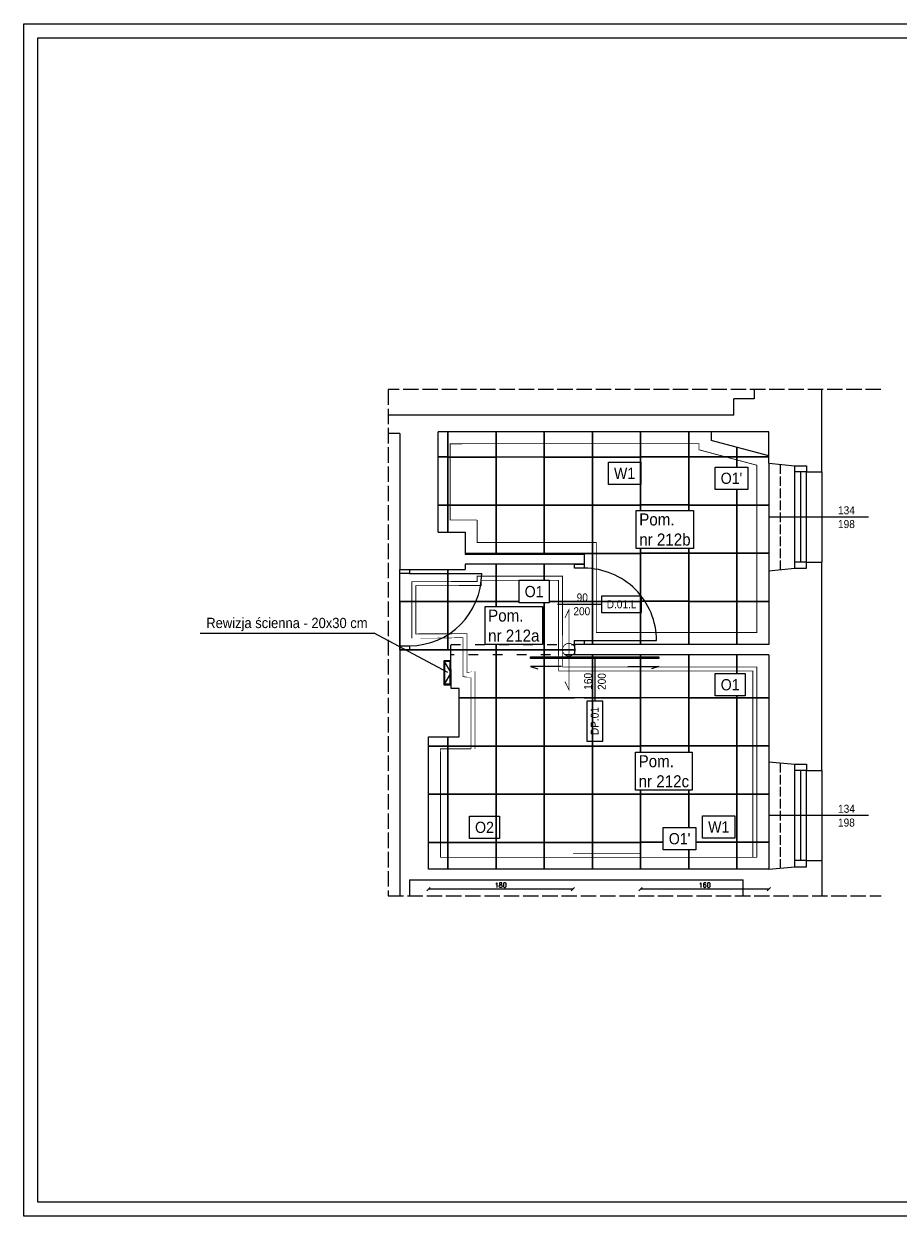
# Model space of a CAD drawing. Header units: centimetres. Extents: x 695802 to 711011, y 25963 to 44188.
# Tile 131 of 157: x 699553 to 700642, y 37777 to 39262. Entities that reach past the tile are written whole.
import ezdxf

# ---------------------------------------------------------------- set-up
doc = ezdxf.new("R2010")
doc.units = ezdxf.units.CM
doc.linetypes.add('ACAD_ISO02W100', pattern=[15, 12, -3])
doc.linetypes.add('ACAD_ISO03W100', pattern=[30, 12, -18])
doc.layers.get('0').update_dxf_attribs({"lineweight": 9})
doc.layers.get('Defpoints').update_dxf_attribs({"lineweight": 9})
doc.layers.add('Obrys powierzchni', color=50, linetype='Continuous', lineweight=9, plot=False)
for name, color, linetype, lineweight in [('Opis', 102, 'Continuous', 9), ('Przekroje', 253, 'Continuous', 20), ('Przekrojowa', 253, 'Continuous', 25), ('S3_drzwi_istniejące', 7, 'Continuous', 0), ('S3_okna', 70, 'Continuous', 9), ('S3_wymiary', 4, 'Continuous', 0), ('Widokowa', 140, 'Continuous', 9), ('Wymiary', 85, 'Continuous', 9)]:
    doc.layers.add(name, color=color, linetype=linetype, lineweight=lineweight)
for name, color, linetype, lineweight, true_color in [('S3_drzwi_nowe', 7, 'Continuous', 9, 0x00f900), ('S3_okładzina O1', 7, 'Continuous', 5, 0xe98615), ("S3_okładzina O1'", 7, 'Continuous', 5, 0xe98615), ('S3_okładzina O2', 7, 'Continuous', 5, 0x0cd81d), ('S3_opis pomieszczeń', 7, 'Continuous', 0, 0xb5b5b5), ('S3_urządzenia sanitarne_nowe', 7, 'Continuous', 5, 0xdb691d), ('S3_wumurowania', 7, 'Continuous', 18, 0x10f400), ('S3_wykładzian W1', 7, 'Continuous', 5, 0x7f7f7f)]:
    doc.layers.add(name, color=color, linetype=linetype, lineweight=lineweight, true_color=true_color)
doc.styles.add('ARIELCE', font='arial.ttf', dxfattribs={"width": 0.9})
doc.styles.get("Standard").update_dxf_attribs({"font": 'romans.shx'})
doc.linetypes.add('FENCELINE2', pattern='A,6.35,-2.54,[132,ltypeshp.shx,S=2.54,R=0,X=-2.54,Y=0],-2.54,25.4', length=36.83)
doc.linetypes.add('TRACKS', pattern='A,3.81,[130,ltypeshp.shx,S=6.35,R=0,X=0,Y=0],3.81', length=7.62)
doc.dimstyles.new('Copy of ADD-100', dxfattribs={"dimscale": 2, "dimtxt": 3, "dimasz": 2, "dimexe": 0.2, "dimexo": 0.1, "dimgap": 1, "dimtad": 1, "dimdec": 0, "dimdsep": 46, "dimtxsty": 'Standard', "dimblk": 'OBLIQUE', "dimblk1": 'ARCHTICK', "dimblk2": 'ARCHTICK', "dimcen": 0.1, "dimse1": 1, "dimse2": 1, "dimadec": 0, "dimazin": 0, "dimtfac": 1, "dimtdec": 0, "dimtofl": 0, "dimtmove": 0, "dimatfit": 3, "dimldrblk": 'OBLIQUE', "dimfxl": 0.2, "dimtolj": 1, "dimtzin": 0, "dimarcsym": 0})

# ---------------------------------------------------------------- blocks, each defined once
blk = doc.blocks.new('zw$7334')
at = {"layer": 'S3_okna', "ltscale": 1.6, "insert": (-30.90054251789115, 13.40358409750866), "char_height": 9.999999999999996, "width": 42.36287009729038, "attachment_point": 3, "rotation": 0.018993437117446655, "style": 'ARIELCE', "bg_fill": 2}
blk.add_mtext('{\\fArial|b0|i0|c238|p34;134}', dxfattribs=at)
at = {"layer": 'S3_okna', "ltscale": 1.6, "insert": (-30.94453276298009, -3.778033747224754), "char_height": 9.999999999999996, "width": 42.36287009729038, "attachment_point": 3, "rotation": 0.018993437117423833, "style": 'ARIELCE'}
blk.add_mtext('{\\fArial|b0|i0|c238|p34;198}', dxfattribs=at)
blk = doc.blocks.new('zw$B2BC')
at = {"layer": 'Przekroje', "ltscale": 1.6}
for points in [[(0, 0), (32.20829319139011, -3.114422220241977), (47.01134209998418, -3.114425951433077), (47.01134016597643, -10.88559773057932), (65.96659806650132, -10.88560247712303)], [(-3.37755773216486e-05, -133.9999999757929), (32.20826098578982, -130.8855939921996), (47.01130989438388, -130.8855977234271), (47.01131187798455, -123.1144259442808), (65.96656977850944, -123.1144307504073)]]:
    blk.add_lwpolyline(points, dxfattribs=at)
at = {"layer": 'S3_okna'}
for p, q in [((-2.980232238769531e-08, 0), (-4.435423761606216e-08, -133.9999999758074)), ((32.20826098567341, -130.8855939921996), (32.20829319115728, -3.114422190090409)), ((47.01134014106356, -10.88559770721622), (32.20829123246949, -10.88559397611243)), ((39.60978739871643, -123.1144240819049), (39.60981568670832, -10.88559584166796)), ((47.01131183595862, -123.1144259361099), (47.01134014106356, -10.88559770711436)), ((65.96659806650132, -10.88560248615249), (65.96656977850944, -123.1144307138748)), ((47.01131187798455, -123.1144259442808), (32.20826296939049, -123.1144222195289))]:
    blk.add_line(p, q, dxfattribs=at)
at = {"layer": 'S3_okna', "ltscale": 1.6}
blk.add_line((124.0226520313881, -67.00001561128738), (-3.713648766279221e-08, -66.99999998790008), dxfattribs=at)
at = {"layer": 'S3_okna'}
for points in [[(-2.980232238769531e-08, 0), (32.20829316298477, -3.114422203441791), (47.01134207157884, -3.114425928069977), (47.01134011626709, -10.88559771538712), (65.96659804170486, -10.88560248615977)], [(-3.37755773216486e-05, -133.9999999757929), (32.20826098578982, -130.8855939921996), (47.01130989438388, -130.8855977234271), (47.01131185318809, -123.1144259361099), (65.96656977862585, -123.1144307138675)]]:
    blk.add_lwpolyline(points, dxfattribs=at)
blk = doc.blocks.new('zw$9F2F')
at = {"layer": 'S3_urządzenia sanitarne_nowe', "ltscale": 1.6, "const_width": 1}
for points in [[(-5.052422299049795, 39.62797257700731), (0, 49.97583855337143), (0, 0)], [(-5.052422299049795, -39.62797257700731), (0, -49.97583855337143), (0, 0)]]:
    blk.add_lwpolyline(points, dxfattribs=at)
for points in [[(-8.152543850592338, -0.09139731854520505, -1.000401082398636), (7.841423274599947, -0.07281922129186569)], [(-8.149596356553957, 0.234785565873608, 1.000401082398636), (7.841423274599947, -0.07281922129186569)]]:
    blk.add_lwpolyline(points, format="xyb", dxfattribs=at)
blk = doc.blocks.new('_Oblique')
at = {"color": 0, "linetype": 'ByBlock', "lineweight": -2}
blk.add_line((-0.5, -0.5), (0.5, 0.5), dxfattribs=at)
blk = doc.blocks.new('*D318')
at = {"layer": 'Defpoints', "color": 0, "lineweight": -3, "ltscale": 1.6}
for p in [(700056.6253015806, 38224.30894578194), (700236.4897466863, 38224.30894578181), (700056.6253015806, 38184.65160940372)]:
    blk.add_point(p, dxfattribs=at)
at = {"layer": 'S3_wymiary', "color": 0, "lineweight": -2, "ltscale": 1.6}
blk.add_line((700236.4897466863, 38184.65160940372), (700056.6253015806, 38184.65160940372), dxfattribs=at)
at = {"layer": 'S3_wymiary', "color": 0, "lineweight": -2, "ltscale": 1.6, "xscale": 4, "yscale": 4, "zscale": 4, "rotation": 180}
blk.add_blockref('_Oblique', (700056.6253015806, 38184.65160940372), dxfattribs=at)
at = {"layer": 'S3_wymiary', "color": 0, "lineweight": -2, "ltscale": 1.6, "xscale": 4, "yscale": 4, "zscale": 4}
blk.add_blockref('_Oblique', (700236.4897466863, 38184.65160940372), dxfattribs=at)
at = {"layer": 'S3_wymiary', "color": 0, "ltscale": 1.6, "insert": (700146.5575241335, 38189.65160940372), "char_height": 6, "attachment_point": 5}
blk.add_mtext('\\A1;180', dxfattribs=at)
blk = doc.blocks.new('_ArchTick')
at = {"layer": 'Wymiary', "color": 0, "const_width": 0.15}
blk.add_lwpolyline([(-0.5, -0.5), (0.5, 0.5)], dxfattribs=at)
blk = doc.blocks.new('*D347')
at = {"layer": 'Defpoints', "color": 0, "lineweight": -3, "ltscale": 1.6}
for p in [(700320.6439132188, 38201.18100504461), (700480.6439132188, 38201.18100504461), (700320.6439132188, 38184.65160940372)]:
    blk.add_point(p, dxfattribs=at)
at = {"layer": 'S3_wymiary', "color": 0, "lineweight": -2, "ltscale": 1.6}
blk.add_line((700480.6439132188, 38184.65160940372), (700320.6439132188, 38184.65160940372), dxfattribs=at)
at = {"layer": 'S3_wymiary', "color": 0, "lineweight": -2, "ltscale": 1.6, "xscale": 4, "yscale": 4, "zscale": 4, "rotation": 180}
blk.add_blockref('_Oblique', (700320.6439132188, 38184.65160940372), dxfattribs=at)
at = {"layer": 'S3_wymiary', "color": 0, "lineweight": -2, "ltscale": 1.6, "xscale": 4, "yscale": 4, "zscale": 4}
blk.add_blockref('_Oblique', (700480.6439132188, 38184.65160940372), dxfattribs=at)
at = {"layer": 'S3_wymiary', "color": 0, "ltscale": 1.6, "insert": (700400.6439132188, 38189.65160940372), "char_height": 6, "attachment_point": 5}
blk.add_mtext('\\A1;160', dxfattribs=at)

msp = doc.modelspace()

# ---------------------------------------------------------------- linework, layer by layer
at = {"layer": 'Obrys powierzchni', "ltscale": 1.6}
for points in [[(699552.617227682, 39262.32448060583), (701652.617227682, 39262.32448060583), (701652.617227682, 37777.32448060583), (699552.617227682, 37777.32448060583)], [(699570.117227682, 39244.82448060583), (701635.117227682, 39244.82448060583), (701635.117227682, 37794.82448060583), (699570.117227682, 37794.82448060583)]]:
    msp.add_lwpolyline(points, close=True, dxfattribs=at)
at = {"layer": 'Przekrojowa', "ltscale": 1.6}
for p, q in [((700462.2469085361, 38806.96739338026), (700462.2469085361, 38795.40999368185)), ((700546.6105113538, 38704.2135104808), (700546.6105113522, 38806.96739338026)), ((700436.76908148, 38775.04913571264), (700436.8171237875, 38795.38483422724)), ((700462.2469085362, 38795.40999368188), (700436.8171237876, 38795.38483422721)), ((700020.7288029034, 38775.04913571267), (700006.3798925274, 38775.04913571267)), ((700141.3636079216, 38775.04913571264), (700020.7288029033, 38775.04913571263)), ((700436.76908148, 38775.0491357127), (700141.3636079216, 38775.04913571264)), ((700020.7363216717, 38752.05945039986), (700006.3798925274, 38752.05945039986)), ((700020.7363216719, 38752.05945039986), (700020.8722655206, 38582.76367288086)), ((700068.6843746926, 38629.31197023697), (700068.6419406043, 38754.31196306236)), ((700480.6439132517, 38754.31196373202), (700068.6439132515, 38754.31196373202)), ((700408.6439132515, 38754.31196368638), (700408.64754076, 38743.31196373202)), ((700480.6439132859, 38724.09911297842), (700480.6439132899, 38754.31196373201)), ((700480.6439132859, 38724.09911297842), (700408.64754076, 38743.31196373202)), ((700480.6439132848, 38715.09911297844), (700480.6439132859, 38724.09911297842)), ((700068.6843746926, 38629.31197023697), (700102.1985966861, 38629.31197023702)), ((700102.198596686, 38629.311970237), (700102.2124984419, 38601.33361375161)), ((700250.6439132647, 38601.33361373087), (700102.2124984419, 38601.33361375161)), ((700250.6439132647, 38601.33361373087), (700250.6439132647, 38589.33361373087)), ((700020.8722655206, 38582.76367288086), (700102.2217299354, 38582.7545208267)), ((700250.6439132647, 38589.33361373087), (700102.2184609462, 38589.33361375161)), ((700102.2184609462, 38589.33361375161), (700102.2217299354, 38582.75452082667)), ((700238.5676377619, 38587.86026420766), (700238.570122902, 38587.86026420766)), ((700480.6439132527, 38581.09911299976), (700480.6439132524, 38489.31196373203)), ((700546.6105113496, 38332.64029007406), (700546.6104830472, 38591.98468225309)), ((699772.3876552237, 38503.45892704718), (699988.8430004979, 38503.45892704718)), ((700080.7537949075, 38454.43415840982), (699988.8430004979, 38503.45892704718)), ((700020.7483541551, 38482.83707734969), (700020.939787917, 38176.39249061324)), ((700084.6439132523, 38482.75454991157), (700020.8722655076, 38482.76367288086)), ((700084.6759099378, 38434.30885370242), (700084.643913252, 38482.75454991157)), ((700480.643913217, 38489.31196373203), (700238.6439132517, 38489.31196373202)), ((700238.6439132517, 38489.31196373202), (700238.6439132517, 38476.31196373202)), ((700075.5406237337, 38469.15743911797), (700084.6628006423, 38454.15743911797)), ((700480.6439132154, 38476.31196373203), (700238.6439132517, 38476.31196373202)), ((700480.6439132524, 38476.31196373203), (700480.6439132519, 38343.30894249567)), ((700084.6628006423, 38454.15743911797), (700075.5406237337, 38439.15743911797)), ((700094.6439132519, 38434.30885370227), (700084.6759099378, 38434.30885370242)), ((700094.6989776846, 38374.30887855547), (700094.6439132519, 38434.30885370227)), ((700056.6388420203, 38209.30894578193), (700056.4898972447, 38374.30887855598)), ((700056.4898972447, 38374.30887855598), (700094.6989776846, 38374.30887855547)), ((700020.8717316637, 38362.31198889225), (700020.8738372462, 38362.31198889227)), ((700480.6439132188, 38209.30894578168), (700056.6388420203, 38209.30894578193)), ((700546.6105113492, 38220.19451503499), (700546.6105113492, 38176.39249061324)), ((700032.9225963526, 38196.05085849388), (700051.756717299, 38196.05085849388)), ((700032.9225963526, 38196.05085849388), (700032.9225963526, 38176.39249061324)), ((700051.756717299, 38196.05085849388), (700448.4376439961, 38196.05085849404)), ((700448.439155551, 38176.39249061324), (700448.4376439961, 38196.05085849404))]:
    msp.add_line(p, q, dxfattribs=at)
for points in [[(700084.6628006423, 38469.15743911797), (700075.5406237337, 38469.15743911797), (700075.5406237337, 38439.15743911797), (700084.6628006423, 38439.15743911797)], [(700083.6628006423, 38468.15743911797), (700076.5406237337, 38468.15743911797), (700076.5406237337, 38440.15743911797), (700083.6628006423, 38440.15743911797)]]:
    msp.add_lwpolyline(points, close=True, dxfattribs=at)
at = {"layer": 'S3_drzwi_istniejące', "ltscale": 1.6}
for p, q in [((700020.7959900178, 38581.3119733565), (700020.7984751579, 38581.3119733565)), ((700020.795994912, 38486.05990649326), (700020.7959949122, 38581.29747514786))]:
    msp.add_line(p, q, dxfattribs=at)
at = {"layer": 'S3_drzwi_istniejące'}
msp.add_line((700032.8722655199, 38577.76367287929), (700122.8722655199, 38577.76367286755), dxfattribs=at)
for points in [[(700020.8722655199, 38577.76367288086), (700020.8722655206, 38582.76367288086), (700032.8722655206, 38582.76367287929), (700032.8722655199, 38577.76367287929)], [(700020.8722655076, 38482.76367288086), (700020.8722655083, 38487.76367288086), (700032.8722655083, 38487.76367287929), (700032.8722655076, 38482.76367287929)]]:
    msp.add_lwpolyline(points, close=True, dxfattribs=at)
msp.add_arc((700032.8722655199, 38577.76367287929), 90, 269.9999999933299, 359.9999999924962, dxfattribs=at)
at = {"layer": 'S3_drzwi_nowe'}
for p, q in [((700272.143913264, 38539.31196372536), (700217.143913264, 38539.31196373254)), ((700250.643913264, 38494.31196372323), (700340.643913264, 38494.31196373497)), ((700263.731508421, 38473.89458743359), (700263.690415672, 38418.8946027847)), ((700305.099195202, 38462.03651054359), (700343.6947589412, 38462.03651054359)), ((700343.6947589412, 38462.03651054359), (700334.5488907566, 38458.92691536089))]:
    msp.add_line(p, q, dxfattribs=at)
for points in [[(700238.643913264, 38584.31196373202), (700238.6439132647, 38589.31196373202), (700250.6439132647, 38589.31196373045), (700250.643913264, 38584.31196373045)], [(700272.143913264, 38529.31196372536), (700322.143913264, 38529.31196372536), (700322.143913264, 38549.31196372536), (700272.143913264, 38549.31196372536)], [(700238.6439132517, 38489.31196373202), (700238.6439132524, 38494.31196373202), (700250.6439132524, 38494.31196373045), (700250.6439132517, 38489.31196373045)], [(700273.690415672, 38368.8946027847), (700273.690415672, 38418.8946027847), (700253.690415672, 38418.8946027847), (700253.690415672, 38368.8946027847)]]:
    msp.add_lwpolyline(points, close=True, dxfattribs=at)
at = {"layer": 'S3_okna', "linetype": 'ACAD_ISO02W100'}
for p, q in [((700494.6439133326, 38713.74536502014), (700494.643913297, 38582.45285709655)), ((700494.6439132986, 38341.95519454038), (700494.6439132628, 38210.66268661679))]:
    msp.add_line(p, q, dxfattribs=at)
at = {"layer": 'S3_okładzina O1', "ltscale": 0.7, "const_width": 1}
msp.add_lwpolyline([(700236.4897466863, 38229.30894578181), (700320.8401221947, 38229.30894578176)], dxfattribs=at)
at = {"layer": 'S3_okładzina O1', "linetype": 'FENCELINE2', "ltscale": 0.7, "const_width": 1}
msp.add_lwpolyline([(700236.4897466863, 38224.30894578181), (700320.8401221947, 38224.30894578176)], dxfattribs=at)
at = {"layer": "S3_okładzina O1'", "linetype": 'FENCELINE2', "ltscale": 0.7, "const_width": 1}
msp.add_lwpolyline([(700320.8401221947, 38224.30894578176), (700465.6438813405, 38224.30894578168)], dxfattribs=at)
at = {"layer": 'S3_okładzina O2', "linetype": 'TRACKS', "ltscale": 0.5, "const_width": 1}
msp.add_lwpolyline([(700109.669609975, 38359.30887855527), (700071.5034437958, 38359.30887855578), (700071.6253076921, 38224.30894578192), (700236.4897466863, 38224.30894578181)], dxfattribs=at)
at = {"layer": 'S3_wykładzian W1', "ltscale": 1.6}
for points in [[(700068.6843746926, 38722.85014570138), (700080.7896437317, 38722.85775233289), (700080.7788175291, 38754.31926323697)], [(700080.7609699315, 38754.3192573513), (700080.7718316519, 38722.75452956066), (700140.7718280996, 38722.77517612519), (700140.7609666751, 38754.33904376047)], [(700140.7788071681, 38754.33904964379), (700140.789647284, 38722.83710576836), (700200.7896437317, 38722.85775233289), (700200.7788039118, 38754.35883605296)], [(700200.7609563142, 38754.35883016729), (700200.7718316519, 38722.75452956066), (700260.7718280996, 38722.77517612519), (700260.7609530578, 38754.37861657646)], [(700260.7609495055, 38754.37861657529), (700260.7718316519, 38722.75452956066), (700320.7718280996, 38722.77517612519), (700320.7609462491, 38754.39840298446)], [(700320.7609462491, 38754.39840298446), (700320.77172154, 38723.08484399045), (700380.7717179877, 38723.10549055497), (700380.7609429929, 38754.41818939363)], [(700380.7430918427, 38754.41818350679), (700380.7539094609, 38722.9816194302), (700440.7539059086, 38723.00226599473), (700440.7498650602, 38734.74518260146)], [(700440.7498615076, 38734.74518354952), (700440.7539094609, 38722.9816194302), (700480.6439132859, 38722.99534595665)], [(700068.6843746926, 38662.85014214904), (700080.8515834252, 38662.85777009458), (700080.8309368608, 38722.85776654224), (700068.6843746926, 38722.85014570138)], [(700480.6439132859, 38722.99534595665), (700440.7952025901, 38722.98163363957), (700440.8158491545, 38662.98163719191), (700480.6439132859, 38662.99534240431)], [(700080.8631268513, 38629.31197023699), (700080.8515834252, 38662.85777009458), (700068.6843746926, 38662.85014214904)], [(700102.2117887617, 38602.76190014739), (700140.8544143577, 38602.77519743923), (700140.8337677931, 38662.77519388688), (700080.8337713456, 38662.75454732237), (700080.8452792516, 38629.31197023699)], [(700480.6439132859, 38662.99534240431), (700440.8158491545, 38662.98163719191), (700440.8364957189, 38602.98164074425), (700480.6439132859, 38602.99533885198)], [(700140.8136172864, 38601.33361374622), (700140.8131212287, 38602.77518322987), (700102.2117887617, 38602.76190014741)], [(700200.8314613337, 38601.33361373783), (700200.8309368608, 38602.85775943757), (700140.8309404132, 38602.83711287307), (700140.8314577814, 38601.33361374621)], [(700200.8177430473, 38589.33361373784), (700200.8337713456, 38542.7545402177), (700260.8337677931, 38542.77518678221), (700260.8131212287, 38602.77518322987), (700200.8131247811, 38602.75453666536), (700200.8136137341, 38601.33361373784)], [(700480.6439132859, 38602.99533885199), (700440.7952025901, 38602.98162653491), (700440.8158491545, 38542.98163008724), (700480.6439132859, 38542.99533529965)], [(700020.8515869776, 38542.8371164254), (700080.8515834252, 38542.85776298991), (700080.8378411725, 38582.79346829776)], [(700080.819993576, 38582.79345942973), (700080.8337713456, 38542.7545402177), (700140.8337677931, 38542.77518678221), (700140.8177465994, 38589.33361374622)], [(700140.8355870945, 38589.33361374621), (700140.8515869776, 38542.8371164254), (700200.8515834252, 38542.85776298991), (700200.8355906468, 38589.33361373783)], [(700260.8521649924, 38489.31196373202), (700260.8337677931, 38542.77518678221), (700200.8337713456, 38542.7545402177), (700200.85441791, 38482.75454377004), (700238.6439132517, 38482.76754749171)], [(700320.8521649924, 38489.31196373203), (700320.8337677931, 38542.77518678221), (700260.8337713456, 38542.7545402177), (700260.85216144, 38489.31196373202)], [(700380.8521685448, 38489.31196373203), (700380.8336576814, 38543.10550121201), (700320.8336612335, 38543.08485464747), (700320.8521649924, 38489.31196373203)], [(700440.834320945, 38489.31196373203), (700440.8158456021, 38543.00227665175), (700380.8158491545, 38542.98163008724), (700380.8343173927, 38489.31196373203)], [(700480.6439132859, 38542.99533529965), (700440.8158491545, 38542.98163008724), (700440.8343173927, 38489.31196373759)], [(700080.7483859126, 38482.75511148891), (700080.7483506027, 38482.8577239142), (700020.7483541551, 38482.83707734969), (700020.7483967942, 38482.71316599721)], [(700094.6696099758, 38422.75929415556), (700140.7511815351, 38422.77515125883), (700140.7305349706, 38482.7751477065), (700080.730538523, 38482.75450114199), (700080.730538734, 38482.75388824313)], [(700238.6439132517, 38482.76754749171), (700200.730538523, 38482.75450114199), (700200.7511850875, 38422.75450469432), (700238.6530934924, 38422.76754709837)], [(700250.6530934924, 38422.77167641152), (700260.7511815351, 38422.77515125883), (700260.7327590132, 38476.31196373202)], [(700260.7327554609, 38476.31196373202), (700260.7511850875, 38422.75450469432), (700320.7511815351, 38422.77515125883), (700320.7327590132, 38476.31196373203)], [(700320.7327590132, 38476.31196373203), (700320.7510749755, 38423.08481912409), (700380.7510714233, 38423.10546568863), (700380.7327625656, 38476.31196373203)], [(700380.7149114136, 38476.31196373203), (700380.7332628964, 38422.98159456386), (700440.733259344, 38423.00224112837), (700440.7149149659, 38476.31196373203)], [(700440.7149114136, 38476.31196373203), (700440.7332628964, 38422.98159456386), (700480.6439064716, 38422.99532819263)], [(700080.7472091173, 38374.30887855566), (700080.7511850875, 38362.75450114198), (700140.7511815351, 38362.77514770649), (700140.7305349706, 38422.77514415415), (700094.6696099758, 38422.75929415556)], [(700480.6439064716, 38422.99532819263), (700440.712616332, 38422.98158745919), (700440.7332628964, 38362.98159101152), (700480.6438988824, 38362.99532463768)], [(700056.5002416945, 38362.8493728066), (700080.7689971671, 38362.85772391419), (700080.7650567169, 38374.30887855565)], [(700056.5544034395, 38302.84938789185), (700080.7896437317, 38302.85772746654), (700080.7689971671, 38362.85772391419), (700056.5002416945, 38362.8493728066)], [(700480.6438988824, 38362.99532463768), (700440.7332628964, 38362.98159101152), (700440.7539094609, 38302.98159456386), (700480.6438912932, 38302.99532108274)], [(700056.6085651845, 38242.84940297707), (700080.8515834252, 38242.85774522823), (700080.8309368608, 38302.8577416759), (700056.5544034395, 38302.84938789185)], [(700480.6438912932, 38302.99532108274), (700440.7952025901, 38302.98160877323), (700440.8158491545, 38242.98161232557), (700480.6438837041, 38242.99531752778)], [(700080.8631278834, 38209.30894578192), (700080.8515834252, 38242.85774522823), (700056.6085651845, 38242.84940297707)], [(700140.8452838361, 38209.30894578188), (700140.8337677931, 38242.77516902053), (700080.8337713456, 38242.75452245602), (700080.8452802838, 38209.30894578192)], [(700200.8631278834, 38209.30894578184), (700200.8515834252, 38242.85774522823), (700140.8515869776, 38242.83709866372), (700140.8631243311, 38209.30894578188)], [(700260.8452838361, 38209.30894578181), (700260.8337677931, 38242.77516902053), (700200.8337713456, 38242.75452245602), (700200.8452802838, 38209.30894578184)], [(700320.8452838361, 38209.30894578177), (700320.8337677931, 38242.77516902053), (700260.8337713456, 38242.75452245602), (700260.8452802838, 38209.30894578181)], [(700380.8452873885, 38209.30894578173), (700380.8336576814, 38243.10548345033), (700320.8336612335, 38243.0848368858), (700320.8452838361, 38209.30894578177)], [(700440.8274397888, 38209.3089457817), (700440.8158456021, 38243.00225889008), (700380.8158491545, 38242.98161232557), (700380.8274362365, 38209.30894578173)], [(700480.6438837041, 38242.99531752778), (700440.8158491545, 38242.98161232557), (700440.8274362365, 38209.3089457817)]]:
    msp.add_lwpolyline(points, dxfattribs=at)
for points in [[(700080.8337713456, 38662.75454732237), (700140.8337677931, 38662.77519388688), (700140.8131212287, 38722.77519033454), (700080.8131247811, 38722.75454377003)], [(700140.8515869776, 38662.83712353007), (700200.8515834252, 38662.85777009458), (700200.8309368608, 38722.85776654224), (700140.8309404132, 38722.83711997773)], [(700200.8337713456, 38662.75454732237), (700260.8337677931, 38662.77519388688), (700260.8131212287, 38722.77519033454), (700200.8131247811, 38722.75454377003)], [(700260.8337713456, 38662.75454732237), (700320.8337677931, 38662.77519388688), (700320.8131212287, 38722.77519033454), (700260.8131247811, 38722.75454377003)], [(700320.8336612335, 38663.08486175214), (700380.8336576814, 38663.10550831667), (700380.8130111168, 38723.10550476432), (700320.8130146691, 38723.08485819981)], [(700380.8158491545, 38662.98163719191), (700440.8158456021, 38663.00228375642), (700440.7951990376, 38723.00228020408), (700380.7952025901, 38722.98163363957)], [(700140.872233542, 38602.83712708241), (700200.8722299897, 38602.85777364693), (700200.8515834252, 38662.85777009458), (700140.8515869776, 38662.83712353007)], [(700200.85441791, 38602.75455087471), (700260.8544143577, 38602.77519743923), (700260.8337677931, 38662.77519388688), (700200.8337713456, 38662.75454732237)], [(700260.85441791, 38602.75455087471), (700320.8544143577, 38602.77519743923), (700320.8337677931, 38662.77519388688), (700260.8337713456, 38662.75454732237)], [(700320.8543077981, 38603.0848653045), (700380.8543042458, 38603.10551186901), (700380.8336576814, 38663.10550831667), (700320.8336612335, 38663.08486175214)], [(700380.8364957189, 38602.98164074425), (700440.8364921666, 38603.00228730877), (700440.8158456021, 38663.00228375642), (700380.8158491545, 38662.98163719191)], [(700260.8337713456, 38542.7545402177), (700320.8337677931, 38542.77518678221), (700320.8131212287, 38602.77518322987), (700260.8131247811, 38602.75453666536)], [(700320.8336612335, 38543.08485464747), (700380.8336576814, 38543.10550121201), (700380.8130111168, 38603.10549765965), (700320.8130146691, 38603.08485109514)], [(700380.8158491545, 38542.98163008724), (700440.8158456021, 38543.00227665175), (700440.7951990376, 38603.00227309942), (700380.7952025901, 38602.98162653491)], [(700020.872233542, 38482.83711997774), (700080.8722299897, 38482.85776654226), (700080.8515834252, 38542.85776298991), (700020.8515869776, 38542.8371164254)], [(700080.85441791, 38482.75454377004), (700140.8544143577, 38482.77519033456), (700140.8337677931, 38542.77518678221), (700080.8337713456, 38542.7545402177)], [(700140.872233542, 38482.83711997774), (700200.8722299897, 38482.85776654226), (700200.8515834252, 38542.85776298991), (700140.8515869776, 38542.8371164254)], [(700140.7690007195, 38422.83708090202), (700200.7689971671, 38422.85772746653), (700200.7483506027, 38482.8577239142), (700140.7483541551, 38482.83707734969)], [(700140.7690007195, 38362.83707734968), (700200.7689971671, 38362.85772391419), (700200.7483506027, 38422.85772036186), (700140.7483541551, 38422.83707379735)], [(700200.7511850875, 38362.75450114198), (700260.7511815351, 38362.77514770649), (700260.7305349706, 38422.77514415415), (700200.730538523, 38422.75449758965)], [(700260.7511850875, 38362.75450114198), (700320.7511815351, 38362.77514770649), (700320.7305349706, 38422.77514415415), (700260.730538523, 38422.75449758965)], [(700320.7510749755, 38363.08481557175), (700380.7510714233, 38363.10546213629), (700380.7304248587, 38423.10545858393), (700320.730428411, 38423.08481201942)], [(700380.7332628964, 38362.98159101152), (700440.733259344, 38363.00223757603), (700440.7126127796, 38423.0022340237), (700380.712616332, 38422.98158745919)], [(700080.7718316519, 38302.75450469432), (700140.7718280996, 38302.77515125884), (700140.7511815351, 38362.77514770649), (700080.7511850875, 38362.75450114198)], [(700140.789647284, 38302.83708090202), (700200.7896437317, 38302.85772746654), (700200.7689971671, 38362.85772391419), (700140.7690007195, 38362.83707734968)], [(700200.7718316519, 38302.75450469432), (700260.7718280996, 38302.77515125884), (700260.7511815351, 38362.77514770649), (700200.7511850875, 38362.75450114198)], [(700260.7718316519, 38302.75450469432), (700320.7718280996, 38302.77515125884), (700320.7511815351, 38362.77514770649), (700260.7511850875, 38362.75450114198)], [(700320.77172154, 38303.08481912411), (700380.7717179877, 38303.10546568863), (700380.7510714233, 38363.10546213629), (700320.7510749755, 38363.08481557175)], [(700380.7539094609, 38302.98159456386), (700440.7539059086, 38303.00224112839), (700440.733259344, 38363.00223757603), (700380.7332628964, 38362.98159101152)], [(700080.8337713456, 38242.75452245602), (700140.8337677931, 38242.77516902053), (700140.8131212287, 38302.7751654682), (700080.8131247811, 38302.75451890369)], [(700140.8515869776, 38242.83709866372), (700200.8515834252, 38242.85774522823), (700200.8309368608, 38302.8577416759), (700140.8309404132, 38302.83709511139)], [(700200.8337713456, 38242.75452245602), (700260.8337677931, 38242.77516902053), (700260.8131212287, 38302.7751654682), (700200.8131247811, 38302.75451890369)], [(700260.8337713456, 38242.75452245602), (700320.8337677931, 38242.77516902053), (700320.8131212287, 38302.7751654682), (700260.8131247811, 38302.75451890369)], [(700320.8336612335, 38243.0848368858), (700380.8336576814, 38243.10548345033), (700380.8130111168, 38303.10547989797), (700320.8130146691, 38303.08483333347)], [(700380.8158491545, 38242.98161232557), (700440.8158456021, 38243.00225889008), (700440.7951990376, 38303.00225533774), (700380.7952025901, 38302.98160877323)]]:
    msp.add_lwpolyline(points, close=True, dxfattribs=at)

# ---------------------------------------------------------------- block references
at = {"layer": 'S3_wymiary', "ltscale": 1.6}
msp.add_blockref('zw$9F2F', (700231.6578864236, 38482.76754749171), dxfattribs=at)

# ---------------------------------------------------------------- texts
at = {"layer": 'Opis', "insert": (699779.8812590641, 38522.60269112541), "char_height": 14, "width": 724.062969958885, "attachment_point": 1, "rotation": 359.9810065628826, "style": 'ARIELCE'}
msp.add_mtext('\\pxsm1,ql;{\\fArial|b0|i0|c238|p34;\\H0.916668x;Rewizja ścienna - 20x30 cm}', dxfattribs=at)
at = {"layer": 'S3_drzwi_nowe', "char_height": 10, "style": 'ARIELCE'}
for s, insert, width, attachment_point, rotation in [('{\\fArial|b0|i0|c238|p34;90}', (700255.1833187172, 38552.9019764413), 18.52610711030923, 3, 359.97529559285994), ('{\\fArial|b0|i0|c238|p34;200}', (700258.1000372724, 38535.71812910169), 19.35556788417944, 3, 359.97529559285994), ('{\\fArial|b0|i0|c238|p34;D.01.L}', (700297.1439132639, 38539.31196372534), 49.9916828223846, 5, 359.97618541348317), ('{\\fArial|b0|i0|c238|p34;160}', (700250.3101927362, 38453.98218839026), 18.52610711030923, 3, 89.97618541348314), ('{\\fArial|b0|i0|c238|p34;200}', (700267.493994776, 38453.67982821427), 19.35556788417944, 3, 89.97618541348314), ('{\\fArial|b0|i0|c238|p34;DP.01}', (700263.6904156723, 38393.89460278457), 49.9916828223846, 5, 89.97618541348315)]:
    msp.add_mtext(s, dxfattribs=dict(at, insert=insert, width=width, attachment_point=attachment_point, rotation=rotation))
at = {"layer": 'S3_okładzina O2', "insert": (700114.6185880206, 38268.59589911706), "char_height": 14, "width": 1.231015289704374e-11, "attachment_point": 1, "rotation": 0.018993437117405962, "style": 'ARIELCE', "bg_fill": 16}
msp.add_mtext('\\pxqc;{\\fArial|b0|i0|c238|p34;O2}', dxfattribs=at)
at = {"layer": 'S3_wykładzian W1', "ltscale": 1.6, "char_height": 14, "width": 1.231015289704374e-11, "attachment_point": 1, "rotation": 0.018993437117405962, "style": 'ARIELCE', "bg_fill": 16}
for insert in [(700287.6967530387, 38709.50118312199), (700404.9487639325, 38269.06910257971)]:
    msp.add_mtext('\\pxqc;{\\fArial|b0|i0|c238|p34;W1}', dxfattribs=dict(at, insert=insert))

# ---------------------------------------------------------------- dimensions: what is measured, and where the dimension line sits
at = {"layer": 'S3_wymiary', "ltscale": 1.6}
for base, p1, p2, picture, middle in [((700056.6253015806, 38184.65160940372), (700236.4897466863, 38224.30894578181), (700056.6253015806, 38224.30894578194), '*D318', (700146.5575241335, 38189.65160940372)), ((700320.6439132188, 38184.65160940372), (700480.6439132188, 38201.18100504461), (700320.6439132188, 38201.18100504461), '*D347', (700400.6439132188, 38189.65160940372))]:
    dim = msp.add_linear_dim(base=base, p1=p1, p2=p2, dimstyle='Copy of ADD-100', dxfattribs=at)
    dim.commit()
    dim.dimension.update_dxf_attribs({"geometry": picture, "text_midpoint": middle})

# ---------------------------------------------------------------- next in the draw order: block references
at = {"layer": 'S3_okna', "rotation": 1.443432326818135e-05}
for p in [(700618.650375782, 38648.09910515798), (700618.650375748, 38276.30893467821)]:
    msp.add_blockref('zw$7334', p, dxfattribs=at)

# ---------------------------------------------------------------- next in the draw order: block references
at = {"layer": 'S3_okna'}
for name, p, rotation in [('zw$B2BC', (700480.6439132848, 38715.09911297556), 359.9999999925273), ('zw$7334', (700618.6503757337, 38276.30893793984), 1.443432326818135e-05)]:
    msp.add_blockref(name, p, dxfattribs=dict(at, rotation=rotation))

# ---------------------------------------------------------------- next in the draw order: linework, layer by layer
at = {"layer": 'Widokowa', "linetype": 'ACAD_ISO02W100', "ltscale": 1.6}
msp.add_lwpolyline([(700620.2631066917, 38806.96739338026), (700006.3798925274, 38806.96739338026), (700006.3798925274, 38176.39249061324), (700620.6340331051, 38176.39249061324)], dxfattribs=at)

# ---------------------------------------------------------------- next in the draw order: block references
at = {"layer": 'S3_okna', "rotation": 359.9999999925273}
msp.add_blockref('zw$B2BC', (700480.6439132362, 38343.30894575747), dxfattribs=at)

# ---------------------------------------------------------------- next in the draw order: texts
at = {"layer": 'S3_opis pomieszczeń', "char_height": 7.5, "attachment_point": 1, "style": 'ARIELCE', "bg_fill": 18}
for s, insert in [('{\\fArial|b0|i0|c238|p34;\\H2x;Pom.\\Pnr 212b}', (700319.1511518, 38652.56299078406)), ('{\\fArial|b0|i0|c238|p34;\\H2x;Pom.\\Pnr 212a}', (700130.9010790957, 38532.88954482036)), ('{\\fArial|b0|i0|c238|p34;\\H2x;Pom.\\Pnr 212c}', (700318.3588593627, 38351.45057604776))]:
    msp.add_mtext(s, dxfattribs=dict(at, insert=insert))

# ---------------------------------------------------------------- next in the draw order: linework, layer by layer
at = {"layer": 'S3_drzwi_nowe'}
for p, q in [((700222.3638216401, 38462.03651054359), (700183.768257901, 38462.03651054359)), ((700183.768257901, 38462.03651054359), (700192.9141260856, 38458.92691536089))]:
    msp.add_line(p, q, dxfattribs=at)
msp.add_lwpolyline([(700183.768257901, 38473.89458743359), (700343.6947589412, 38473.89458743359), (700343.6947589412, 38471.89458743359), (700183.768257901, 38471.89458743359)], close=True, dxfattribs=at)
msp.add_arc((700250.643913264, 38494.31196372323), 90, 7.50386993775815e-09, 90.00000001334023, dxfattribs=at)
at = {"layer": 'S3_okładzina O1', "linetype": 'FENCELINE2', "ltscale": 0.7, "const_width": 1}
msp.add_lwpolyline([(700465.6438813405, 38224.30894578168), (700465.643911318, 38461.31196373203), (700223.6636823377, 38461.31196373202), (700223.5838695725, 38574.33361373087), (700223.5838695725, 38574.33361373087), (700117.2259159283, 38574.33361373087), (700117.2291565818, 38567.81154839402), (700035.8722655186, 38567.7711241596), (700035.8722655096, 38497.76152825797), (700099.6759099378, 38497.75240528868), (700099.6759099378, 38449.3088537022), (700109.6696099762, 38449.30885370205), (700109.669609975, 38359.30887855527)], dxfattribs=at)
at = {"layer": "S3_okładzina O1'", "linetype": 'FENCELINE2', "ltscale": 0.7, "const_width": 1}
msp.add_lwpolyline([(700117.2125002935, 38644.31197023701), (700117.2125002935, 38616.33361375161), (700265.6439132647, 38616.33361375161), (700265.6439132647, 38504.31196376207), (700465.6439132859, 38504.31196373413), (700465.6439132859, 38712.57707515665), (700393.6513399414, 38731.78891206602), (700393.6488226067, 38739.42243865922), (700083.6843746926, 38739.31692286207), (700083.6843746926, 38644.31197023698), (700117.1911454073, 38644.31197023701)], dxfattribs=at)
at = {"layer": 'S3_wumurowania', "linetype": 'ACAD_ISO03W100'}
msp.add_lwpolyline([(700238.6530934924, 38489.31196373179), (700238.6530934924, 38476.31196373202), (700084.6573485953, 38476.31196373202), (700084.6573485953, 38489.31196373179)], close=True, dxfattribs=at)

# ---------------------------------------------------------------- next in the draw order: texts
at = {"layer": 'S3_okładzina O1', "ltscale": 2, "char_height": 14, "width": 1.231015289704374e-11, "attachment_point": 1, "rotation": 0.018993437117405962, "style": 'ARIELCE', "bg_fill": 18}
for insert in [(700176.4595906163, 38562.24947592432), (700420.6106584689, 38446.2065475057)]:
    msp.add_mtext('\\pxqc;{\\fArial|b0|i0|c238|p34;O1}', dxfattribs=dict(at, insert=insert))
at = {"layer": "S3_okładzina O1'", "ltscale": 2, "insert": (700420.6106584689, 38703.32300596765), "char_height": 14, "width": 1.231015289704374e-11, "attachment_point": 1, "rotation": 0.018993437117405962, "style": 'ARIELCE', "bg_fill": 18}
msp.add_mtext("\\pxqc;{\\fArial|b0|i0|c238|p34;O1'}", dxfattribs=at)

# ---------------------------------------------------------------- next in the draw order: linework, layer by layer
at = {"layer": 'S3_okładzina O1', "ltscale": 0.7, "const_width": 1}
msp.add_lwpolyline([(700460.6438813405, 38224.30894641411), (700460.6439106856, 38456.31196373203), (700218.6672119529, 38456.31196373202), (700218.5873991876, 38569.33361373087), (700122.2284009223, 38569.33361373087), (700122.2316403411, 38562.81403338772), (700040.872265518, 38562.77360791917), (700040.8722655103, 38502.76081338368), (700104.6759099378, 38502.75169041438), (700104.6759099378, 38454.30885370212), (700114.6696099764, 38454.30885370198), (700114.669609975, 38359.3088785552)], dxfattribs=at)

# ---------------------------------------------------------------- next in the draw order: texts
at = {"layer": "S3_okładzina O1'", "ltscale": 2, "insert": (700355.9667676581, 38254.44433029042), "char_height": 14, "width": 1.231015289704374e-11, "attachment_point": 1, "rotation": 0.018993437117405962, "style": 'ARIELCE', "bg_fill": 18}
msp.add_mtext("\\pxqc;{\\fArial|b0|i0|c238|p34;O1'}", dxfattribs=at)

doc.saveas('drawing.dxf')
